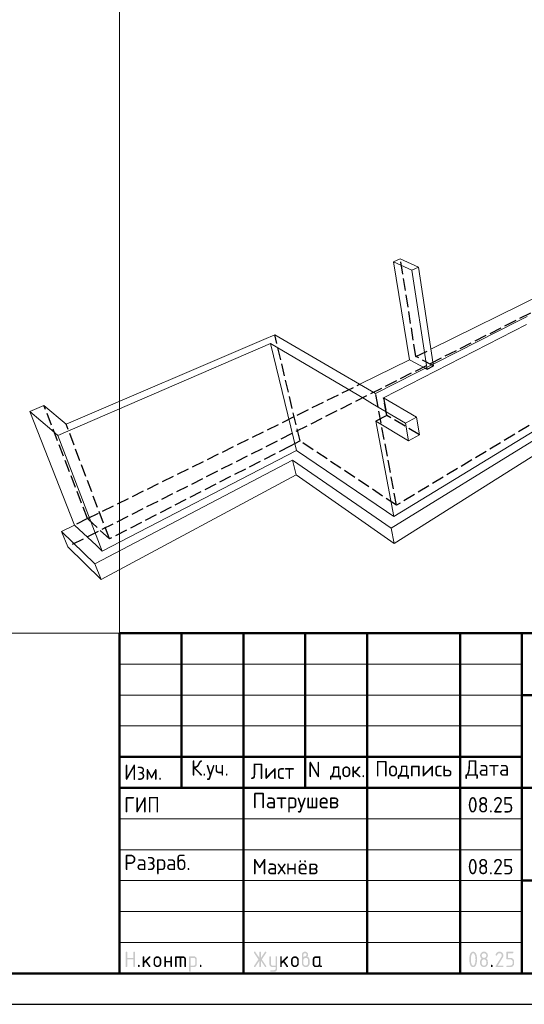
# Model space of a CAD drawing. Header units: millimetres. Extents: x 0 to 42000, y 0 to 29700.
# Tile 17 of 23: x 21387 to 29538, y 0 to 15919. Entities that reach past the tile are written whole.
import ezdxf

# ---------------------------------------------------------------- set-up
doc = ezdxf.new("R2010")
doc.units = ezdxf.units.MM
doc.linetypes.add('______2', pattern=[270, 200, -70])
doc.layers.add('Standard', color=7, linetype='Continuous', lineweight=25)
doc.layers.add('Примечания', color=7, linetype='Continuous', lineweight=13)
doc.styles.add('ISOCPEUR', font='txt')

msp = doc.modelspace()

# ---------------------------------------------------------------- hatches: boundary and pattern name
at = {"layer": 'Standard', "linetype": 'Continuous', "lineweight": 25, "transparency": 33554687}
for points in [[(23099, 614), (23099, 839), (23099, 840), (23099, 842), (23099, 843), (23100, 844), (23100, 845), (23101, 846), (23101, 847), (23102, 848), (23103, 849), (23104, 850), (23105, 850), (23106, 851), (23107, 851), (23109, 851), (23110, 851), (23112, 851), (23113, 851), (23115, 851), (23116, 851), (23117, 851), (23118, 850), (23119, 850), (23120, 849), (23121, 848), (23122, 847), (23122, 846), (23123, 845), (23123, 844), (23124, 843), (23124, 842), (23124, 840), (23124, 839), (23124, 751), (23224, 751), (23224, 839), (23224, 840), (23224, 842), (23224, 843), (23225, 844), (23225, 845), (23226, 846), (23226, 847), (23227, 848), (23228, 849), (23229, 850), (23230, 850), (23231, 851), (23232, 851), (23233, 851), (23235, 851), (23236, 851), (23238, 851), (23239, 851), (23241, 851), (23242, 851), (23243, 850), (23244, 850), (23245, 849), (23246, 848), (23247, 847), (23247, 846), (23248, 845), (23248, 844), (23249, 843), (23249, 842), (23249, 840), (23249, 839), (23249, 614), (23249, 612), (23249, 611), (23249, 609), (23248, 608), (23248, 607), (23247, 606), (23247, 605), (23246, 604), (23245, 604), (23244, 603), (23243, 602), (23242, 602), (23241, 602), (23239, 601), (23238, 601), (23236, 601), (23235, 601), (23233, 601), (23232, 602), (23231, 602), (23230, 602), (23229, 603), (23228, 604), (23227, 604), (23226, 605), (23226, 606), (23225, 607), (23225, 608), (23224, 609), (23224, 611), (23224, 612), (23224, 614), (23224, 726), (23124, 726), (23124, 614), (23124, 612), (23124, 611), (23124, 609), (23123, 608), (23123, 607), (23122, 606), (23122, 605), (23121, 604), (23120, 604), (23119, 603), (23118, 602), (23117, 602), (23116, 602), (23115, 601), (23113, 601), (23112, 601), (23110, 601), (23109, 601), (23107, 602), (23106, 602), (23105, 602), (23104, 603), (23103, 604), (23102, 604), (23101, 605), (23101, 606), (23100, 607), (23100, 608), (23099, 609), (23099, 611), (23099, 612)], [(25259, 704), (25194, 607), (25193, 605), (25192, 604), (25191, 603), (25190, 603), (25188, 602), (25187, 602), (25185, 601), (25183, 601), (25182, 601), (25180, 601), (25179, 602), (25178, 602), (25177, 603), (25176, 603), (25175, 604), (25174, 605), (25173, 605), (25173, 606), (25172, 607), (25172, 609), (25171, 610), (25171, 611), (25171, 613), (25171, 614), (25171, 616), (25172, 618), (25172, 619), (25173, 621), (25243, 726), (25173, 832), (25172, 833), (25172, 835), (25171, 837), (25171, 838), (25171, 840), (25171, 841), (25171, 843), (25172, 844), (25172, 845), (25173, 846), (25173, 847), (25174, 848), (25175, 849), (25176, 849), (25177, 850), (25178, 850), (25179, 851), (25181, 851), (25182, 851), (25184, 851), (25185, 851), (25187, 851), (25188, 851), (25189, 850), (25191, 849), (25192, 848), (25193, 847), (25194, 846), (25259, 749), (25259, 839), (25259, 840), (25259, 842), (25259, 843), (25259, 844), (25260, 845), (25260, 846), (25261, 847), (25262, 848), (25262, 849), (25263, 850), (25264, 850), (25266, 851), (25267, 851), (25268, 851), (25269, 851), (25271, 851), (25273, 851), (25274, 851), (25275, 851), (25277, 851), (25278, 850), (25279, 850), (25280, 849), (25280, 848), (25281, 847), (25282, 846), (25282, 845), (25283, 844), (25283, 843), (25283, 842), (25284, 840), (25284, 839), (25284, 749), (25348, 846), (25349, 847), (25350, 848), (25351, 849), (25353, 850), (25354, 851), (25356, 851), (25357, 851), (25359, 851), (25360, 851), (25361, 851), (25362, 851), (25363, 850), (25365, 850), (25366, 849), (25367, 848), (25367, 847), (25368, 847), (25369, 846), (25370, 845), (25370, 843), (25371, 842), (25371, 841), (25371, 840), (25371, 839), (25371, 837), (25371, 835), (25370, 833), (25369, 832), (25299, 726), (25369, 621), (25370, 619), (25371, 617), (25371, 616), (25371, 614), (25371, 613), (25371, 611), (25371, 610), (25370, 609), (25370, 608), (25369, 607), (25368, 606), (25368, 605), (25367, 604), (25366, 603), (25365, 603), (25364, 602), (25363, 602), (25361, 602), (25360, 601), (25359, 601), (25357, 601), (25356, 602), (25354, 602), (25353, 603), (25351, 603), (25350, 604), (25349, 605), (25348, 607), (25284, 704), (25284, 614), (25284, 612), (25283, 611), (25283, 609), (25283, 608), (25282, 607), (25282, 606), (25281, 605), (25280, 604), (25280, 604), (25279, 603), (25278, 602), (25277, 602), (25275, 602), (25274, 601), (25273, 601), (25271, 601), (25269, 601), (25268, 601), (25267, 602), (25266, 602), (25264, 602), (25263, 603), (25262, 604), (25262, 604), (25261, 605), (25260, 606), (25260, 607), (25259, 608), (25259, 609), (25259, 611), (25259, 612), (25259, 614)], [(29137, 851), (29140, 851), (29144, 851), (29147, 851), (29150, 850), (29153, 850), (29156, 849), (29158, 848), (29161, 847), (29164, 846), (29167, 844), (29169, 843), (29172, 841), (29174, 839), (29177, 837), (29179, 835), (29181, 833), (29184, 831), (29186, 828), (29188, 826), (29189, 823), (29191, 821), (29193, 818), (29194, 816), (29195, 813), (29196, 810), (29197, 807), (29198, 804), (29198, 801), (29199, 798), (29199, 795), (29200, 792), (29200, 789), (29200, 784), (29199, 780), (29198, 775), (29197, 771), (29195, 766), (29193, 762), (29191, 757), (29188, 753), (29110, 626), (29187, 626), (29189, 626), (29190, 626), (29191, 626), (29193, 626), (29194, 625), (29195, 625), (29196, 624), (29197, 623), (29197, 622), (29198, 621), (29198, 620), (29199, 619), (29199, 618), (29199, 617), (29200, 615), (29200, 614), (29200, 612), (29199, 611), (29199, 610), (29199, 608), (29198, 607), (29198, 606), (29197, 605), (29197, 604), (29196, 604), (29195, 603), (29194, 602), (29193, 602), (29191, 602), (29190, 601), (29189, 601), (29187, 601), (29087, 601), (29086, 601), (29084, 601), (29083, 602), (29082, 602), (29081, 602), (29080, 603), (29079, 604), (29078, 604), (29077, 605), (29076, 606), (29076, 607), (29075, 608), (29075, 609), (29075, 611), (29075, 612), (29075, 614), (29075, 616), (29075, 617), (29076, 619), (29077, 621), (29168, 768), (29170, 771), (29171, 773), (29172, 776), (29173, 778), (29174, 781), (29174, 783), (29175, 786), (29175, 789), (29175, 793), (29174, 796), (29173, 800), (29172, 803), (29171, 806), (29168, 809), (29166, 813), (29164, 815), (29161, 818), (29158, 820), (29155, 822), (29152, 823), (29148, 825), (29145, 826), (29141, 826), (29137, 826), (29135, 826), (29132, 826), (29129, 825), (29127, 824), (29124, 823), (29122, 822), (29119, 820), (29117, 818), (29114, 816), (29112, 814), (29110, 812), (29107, 809), (29105, 806), (29103, 802), (29100, 799), (29098, 795), (29097, 793), (29096, 792), (29095, 791), (29094, 790), (29092, 790), (29091, 789), (29089, 789), (29087, 789), (29086, 789), (29084, 789), (29083, 789), (29082, 790), (29081, 790), (29080, 791), (29079, 791), (29078, 792), (29077, 793), (29076, 794), (29076, 795), (29075, 796), (29075, 797), (29075, 798), (29075, 800), (29075, 801), (29075, 803), (29075, 804), (29075, 805), (29076, 806), (29079, 812), (29082, 817), (29085, 822), (29088, 826), (29092, 830), (29095, 834), (29099, 837), (29103, 840), (29107, 843), (29111, 845), (29115, 847), (29119, 848), (29123, 850), (29128, 851), (29132, 851)], [(29250, 739), (29250, 839), (29250, 840), (29250, 842), (29250, 843), (29250, 844), (29251, 845), (29251, 846), (29252, 847), (29253, 848), (29253, 849), (29254, 850), (29255, 850), (29257, 851), (29258, 851), (29259, 851), (29261, 851), (29262, 851), (29349, 851), (29351, 851), (29352, 851), (29354, 851), (29355, 851), (29356, 850), (29357, 850), (29358, 849), (29359, 848), (29359, 847), (29360, 846), (29361, 845), (29361, 844), (29361, 843), (29362, 842), (29362, 840), (29362, 839), (29362, 837), (29362, 836), (29361, 834), (29361, 833), (29361, 832), (29360, 831), (29359, 830), (29359, 829), (29358, 829), (29357, 828), (29356, 827), (29355, 827), (29354, 827), (29352, 826), (29351, 826), (29349, 826), (29275, 826), (29275, 751), (29312, 751), (29315, 751), (29318, 751), (29322, 751), (29324, 750), (29327, 750), (29330, 749), (29333, 748), (29336, 747), (29339, 746), (29341, 744), (29344, 743), (29347, 741), (29349, 739), (29351, 737), (29354, 735), (29356, 733), (29358, 731), (29360, 728), (29362, 726), (29364, 723), (29366, 721), (29367, 718), (29369, 715), (29370, 713), (29371, 710), (29372, 707), (29373, 704), (29373, 701), (29374, 698), (29374, 695), (29374, 692), (29374, 689), (29374, 664), (29374, 661), (29374, 657), (29374, 654), (29373, 651), (29373, 648), (29372, 645), (29371, 643), (29370, 640), (29369, 637), (29367, 634), (29366, 632), (29364, 629), (29362, 627), (29360, 624), (29358, 622), (29356, 620), (29354, 617), (29351, 615), (29349, 613), (29346, 612), (29344, 610), (29341, 608), (29339, 607), (29336, 606), (29333, 605), (29330, 604), (29327, 603), (29324, 602), (29321, 602), (29318, 602), (29315, 601), (29312, 601), (29262, 601), (29261, 601), (29259, 601), (29258, 602), (29257, 602), (29255, 602), (29254, 603), (29253, 604), (29253, 604), (29252, 605), (29251, 606), (29251, 607), (29250, 608), (29250, 610), (29250, 611), (29250, 612), (29250, 614), (29250, 615), (29250, 617), (29250, 618), (29250, 619), (29251, 620), (29251, 621), (29252, 622), (29253, 623), (29253, 624), (29254, 625), (29255, 625), (29257, 626), (29258, 626), (29259, 626), (29261, 626), (29262, 626), (29312, 626), (29316, 626), (29319, 627), (29323, 628), (29326, 629), (29330, 630), (29333, 632), (29336, 634), (29338, 637), (29341, 640), (29343, 643), (29345, 646), (29347, 649), (29348, 653), (29349, 656), (29349, 660), (29349, 664), (29349, 689), (29349, 693), (29349, 696), (29348, 700), (29347, 703), (29345, 707), (29343, 710), (29341, 713), (29338, 715), (29336, 718), (29333, 720), (29330, 722), (29326, 724), (29323, 725), (29319, 726), (29316, 726), (29312, 726), (29262, 726), (29261, 726), (29259, 726), (29258, 727), (29257, 727), (29255, 727), (29254, 728), (29253, 729), (29253, 729), (29252, 730), (29251, 731), (29251, 732), (29250, 733), (29250, 734), (29250, 736), (29250, 737)], [(23299, 626), (23299, 628), (23299, 629), (23299, 631), (23300, 632), (23300, 633), (23301, 634), (23301, 635), (23302, 636), (23303, 637), (23304, 637), (23305, 638), (23306, 638), (23307, 638), (23309, 639), (23310, 639), (23312, 639), (23313, 639), (23314, 639), (23316, 638), (23317, 638), (23318, 638), (23319, 637), (23320, 637), (23321, 636), (23322, 635), (23322, 634), (23323, 633), (23323, 632), (23324, 631), (23324, 629), (23324, 628), (23324, 626), (23324, 614), (23324, 612), (23324, 611), (23324, 610), (23323, 608), (23323, 607), (23322, 606), (23322, 605), (23321, 604), (23320, 604), (23319, 603), (23318, 602), (23317, 602), (23316, 602), (23314, 601), (23313, 601), (23312, 601), (23310, 601), (23309, 601), (23307, 602), (23306, 602), (23305, 602), (23304, 603), (23303, 604), (23302, 604), (23301, 605), (23301, 606), (23300, 607), (23300, 608), (23299, 610), (23299, 611), (23299, 612), (23299, 614)], [(23399, 694), (23478, 773), (23478, 773), (23479, 774), (23480, 775), (23482, 775), (23483, 776), (23484, 776), (23485, 776), (23486, 776), (23488, 776), (23489, 776), (23491, 776), (23492, 775), (23493, 775), (23494, 774), (23495, 774), (23496, 773), (23497, 772), (23497, 771), (23498, 770), (23498, 769), (23499, 768), (23499, 767), (23499, 765), (23499, 764), (23499, 762), (23499, 761), (23498, 760), (23498, 759), (23497, 758), (23497, 757), (23496, 756), (23495, 755), (23440, 700), (23496, 621), (23498, 619), (23498, 617), (23499, 616), (23499, 614), (23499, 612), (23499, 611), (23499, 609), (23498, 608), (23498, 607), (23497, 606), (23497, 605), (23496, 604), (23495, 604), (23494, 603), (23493, 602), (23492, 602), (23491, 602), (23489, 601), (23488, 601), (23486, 601), (23485, 601), (23483, 602), (23482, 602), (23480, 603), (23479, 603), (23478, 604), (23477, 605), (23476, 607), (23422, 682), (23399, 659), (23399, 614), (23399, 612), (23399, 611), (23399, 609), (23398, 608), (23398, 607), (23397, 606), (23397, 605), (23396, 604), (23395, 604), (23394, 603), (23393, 602), (23392, 602), (23391, 602), (23389, 601), (23388, 601), (23386, 601), (23385, 601), (23383, 601), (23382, 602), (23381, 602), (23380, 602), (23379, 603), (23378, 604), (23377, 604), (23376, 605), (23376, 606), (23375, 607), (23375, 608), (23374, 609), (23374, 611), (23374, 612), (23374, 614), (23374, 764), (23374, 765), (23374, 767), (23374, 768), (23375, 769), (23375, 770), (23376, 771), (23376, 772), (23377, 773), (23378, 774), (23379, 774), (23380, 775), (23381, 775), (23382, 776), (23383, 776), (23385, 776), (23386, 776), (23388, 776), (23389, 776), (23391, 776), (23392, 775), (23393, 775), (23394, 774), (23395, 774), (23396, 773), (23397, 772), (23397, 771), (23398, 770), (23398, 769), (23399, 768), (23399, 767), (23399, 765), (23399, 764)], [(23749, 676), (23749, 614), (23749, 612), (23748, 611), (23748, 609), (23748, 608), (23747, 607), (23747, 606), (23746, 605), (23746, 604), (23745, 604), (23744, 603), (23743, 602), (23742, 602), (23740, 602), (23739, 601), (23738, 601), (23736, 601), (23735, 601), (23733, 601), (23732, 602), (23731, 602), (23729, 602), (23729, 603), (23728, 604), (23727, 604), (23726, 605), (23725, 606), (23725, 607), (23724, 608), (23724, 609), (23724, 611), (23724, 612), (23724, 614), (23724, 764), (23724, 765), (23724, 767), (23724, 768), (23724, 769), (23725, 770), (23725, 771), (23726, 772), (23727, 773), (23728, 774), (23729, 774), (23729, 775), (23731, 775), (23732, 776), (23733, 776), (23735, 776), (23736, 776), (23738, 776), (23739, 776), (23740, 776), (23742, 775), (23743, 775), (23744, 774), (23745, 774), (23746, 773), (23746, 772), (23747, 771), (23747, 770), (23748, 769), (23748, 768), (23748, 767), (23749, 765), (23749, 764), (23749, 701), (23823, 701), (23823, 764), (23823, 765), (23824, 767), (23824, 768), (23824, 769), (23825, 770), (23825, 771), (23826, 772), (23826, 773), (23827, 774), (23828, 774), (23829, 775), (23830, 775), (23832, 776), (23833, 776), (23834, 776), (23836, 776), (23837, 776), (23839, 776), (23840, 776), (23841, 775), (23843, 775), (23843, 774), (23844, 774), (23845, 773), (23846, 772), (23847, 771), (23847, 770), (23848, 769), (23848, 768), (23848, 767), (23848, 765), (23848, 764), (23848, 614), (23848, 612), (23848, 611), (23848, 609), (23848, 608), (23847, 607), (23847, 606), (23846, 605), (23845, 604), (23844, 604), (23843, 603), (23843, 602), (23841, 602), (23840, 602), (23839, 601), (23837, 601), (23836, 601), (23834, 601), (23833, 601), (23832, 602), (23830, 602), (23829, 602), (23828, 603), (23827, 604), (23826, 604), (23826, 605), (23825, 606), (23825, 607), (23824, 608), (23824, 609), (23824, 611), (23823, 612), (23823, 614), (23823, 676)], [(23911, 776), (24023, 776), (24026, 776), (24028, 776), (24031, 776), (24033, 775), (24036, 775), (24038, 774), (24040, 773), (24043, 773), (24045, 772), (24047, 770), (24049, 769), (24051, 768), (24053, 767), (24055, 765), (24057, 763), (24059, 762), (24061, 760), (24062, 758), (24064, 756), (24065, 754), (24067, 752), (24068, 750), (24069, 748), (24070, 745), (24071, 743), (24071, 741), (24072, 739), (24072, 736), (24073, 734), (24073, 731), (24073, 729), (24073, 726), (24073, 614), (24073, 612), (24073, 611), (24073, 609), (24073, 608), (24072, 607), (24072, 606), (24071, 605), (24070, 604), (24069, 604), (24068, 603), (24067, 602), (24066, 602), (24065, 602), (24064, 601), (24062, 601), (24061, 601), (24059, 601), (24058, 601), (24057, 602), (24055, 602), (24054, 602), (24053, 603), (24052, 604), (24051, 604), (24051, 605), (24050, 606), (24049, 607), (24049, 608), (24049, 609), (24048, 611), (24048, 612), (24048, 614), (24048, 726), (24048, 729), (24048, 731), (24047, 734), (24046, 736), (24046, 738), (24044, 740), (24043, 742), (24041, 744), (24039, 746), (24037, 747), (24035, 748), (24033, 749), (24031, 750), (24028, 751), (24026, 751), (24023, 751), (23998, 751), (23998, 614), (23998, 612), (23998, 611), (23998, 609), (23998, 608), (23997, 607), (23997, 606), (23996, 605), (23995, 604), (23995, 604), (23994, 603), (23993, 602), (23991, 602), (23990, 602), (23989, 601), (23987, 601), (23986, 601), (23984, 601), (23983, 601), (23982, 602), (23980, 602), (23979, 602), (23978, 603), (23977, 604), (23977, 604), (23976, 605), (23975, 606), (23975, 607), (23974, 608), (23974, 609), (23974, 611), (23973, 612), (23973, 614), (23973, 751), (23924, 751), (23924, 614), (23924, 612), (23923, 611), (23923, 609), (23923, 608), (23922, 607), (23922, 606), (23921, 605), (23920, 604), (23920, 604), (23919, 603), (23918, 602), (23916, 602), (23915, 602), (23914, 601), (23913, 601), (23911, 601), (23909, 601), (23908, 601), (23907, 602), (23906, 602), (23904, 602), (23903, 603), (23902, 604), (23902, 604), (23901, 605), (23900, 606), (23900, 607), (23899, 608), (23899, 609), (23899, 611), (23898, 612), (23898, 614), (23898, 764), (23898, 765), (23899, 767), (23899, 768), (23899, 769), (23900, 770), (23900, 771), (23901, 772), (23902, 773), (23902, 774), (23903, 774), (23904, 775), (23906, 775), (23907, 776), (23908, 776), (23909, 776)], [(24298, 626), (24298, 628), (24298, 629), (24299, 631), (24299, 632), (24299, 633), (24300, 634), (24301, 635), (24301, 636), (24302, 637), (24303, 637), (24304, 638), (24305, 638), (24307, 638), (24308, 639), (24309, 639), (24311, 639), (24312, 639), (24314, 639), (24315, 638), (24316, 638), (24317, 638), (24318, 637), (24319, 637), (24320, 636), (24321, 635), (24322, 634), (24322, 633), (24323, 632), (24323, 631), (24323, 629), (24323, 628), (24323, 626), (24323, 614), (24323, 612), (24323, 611), (24323, 610), (24323, 608), (24322, 607), (24322, 606), (24321, 605), (24320, 604), (24319, 604), (24318, 603), (24317, 602), (24316, 602), (24315, 602), (24314, 601), (24312, 601), (24311, 601), (24309, 601), (24308, 601), (24307, 602), (24305, 602), (24304, 602), (24303, 603), (24302, 604), (24301, 604), (24301, 605), (24300, 606), (24299, 607), (24299, 608), (24299, 610), (24298, 611), (24298, 612), (24298, 614)], [(25521, 576), (25521, 601), (25471, 601), (25468, 601), (25466, 602), (25463, 602), (25461, 602), (25458, 603), (25456, 603), (25454, 604), (25452, 605), (25449, 606), (25447, 607), (25445, 608), (25443, 609), (25441, 611), (25439, 612), (25437, 614), (25436, 616), (25434, 618), (25432, 620), (25431, 622), (25429, 624), (25428, 626), (25427, 628), (25426, 630), (25425, 632), (25424, 634), (25423, 637), (25422, 639), (25422, 641), (25422, 644), (25421, 646), (25421, 649), (25421, 651), (25421, 764), (25421, 765), (25421, 767), (25421, 768), (25422, 769), (25422, 770), (25423, 771), (25423, 772), (25424, 773), (25425, 774), (25426, 774), (25427, 775), (25428, 775), (25429, 776), (25431, 776), (25432, 776), (25434, 776), (25435, 776), (25437, 776), (25438, 776), (25439, 775), (25440, 775), (25441, 774), (25442, 774), (25443, 773), (25444, 772), (25444, 771), (25445, 770), (25445, 769), (25446, 768), (25446, 767), (25446, 765), (25446, 764), (25446, 651), (25446, 649), (25447, 646), (25447, 644), (25448, 642), (25449, 640), (25450, 638), (25452, 636), (25454, 634), (25455, 632), (25457, 630), (25459, 629), (25462, 628), (25464, 627), (25466, 627), (25468, 626), (25471, 626), (25521, 626), (25521, 764), (25521, 765), (25521, 767), (25521, 768), (25522, 769), (25522, 770), (25523, 771), (25523, 772), (25524, 773), (25525, 774), (25526, 774), (25527, 775), (25528, 775), (25529, 776), (25530, 776), (25532, 776), (25533, 776), (25535, 776), (25536, 776), (25538, 776), (25539, 775), (25540, 775), (25541, 774), (25542, 774), (25543, 773), (25544, 772), (25544, 771), (25545, 770), (25545, 769), (25545, 768), (25546, 767), (25546, 765), (25546, 764), (25546, 576), (25546, 574), (25546, 571), (25545, 569), (25545, 566), (25545, 564), (25544, 562), (25543, 559), (25542, 557), (25541, 555), (25540, 553), (25539, 551), (25538, 549), (25537, 547), (25535, 545), (25533, 543), (25532, 541), (25530, 539), (25528, 538), (25526, 536), (25524, 535), (25522, 533), (25520, 532), (25518, 531), (25516, 530), (25514, 529), (25511, 528), (25509, 528), (25507, 527), (25504, 527), (25502, 527), (25499, 526), (25497, 526), (25446, 526), (25445, 526), (25443, 527), (25442, 527), (25441, 527), (25440, 528), (25439, 528), (25438, 529), (25437, 529), (25436, 530), (25435, 531), (25435, 532), (25434, 533), (25434, 535), (25434, 536), (25434, 537), (25434, 539), (25434, 540), (25434, 541), (25434, 542), (25435, 544), (25435, 545), (25436, 546), (25436, 547), (25437, 548), (25438, 549), (25439, 549), (25440, 550), (25442, 550), (25443, 551), (25444, 551), (25445, 551), (25446, 551), (25496, 551), (25499, 551), (25501, 552), (25503, 552), (25506, 553), (25508, 554), (25510, 555), (25512, 557), (25514, 558), (25515, 560), (25517, 562), (25518, 564), (25519, 566), (25520, 568), (25520, 571), (25521, 573)], [(25621, 694), (25700, 773), (25700, 773), (25701, 774), (25702, 775), (25704, 775), (25705, 776), (25706, 776), (25707, 776), (25708, 776), (25710, 776), (25711, 776), (25713, 776), (25714, 775), (25715, 775), (25716, 774), (25717, 774), (25718, 773), (25719, 772), (25719, 771), (25720, 770), (25720, 769), (25721, 768), (25721, 767), (25721, 765), (25721, 764), (25721, 762), (25721, 761), (25721, 760), (25720, 759), (25720, 758), (25719, 757), (25718, 756), (25717, 755), (25662, 700), (25719, 621), (25720, 619), (25720, 617), (25721, 616), (25721, 614), (25721, 612), (25721, 611), (25721, 609), (25720, 608), (25720, 607), (25719, 606), (25719, 605), (25718, 604), (25717, 604), (25716, 603), (25715, 602), (25714, 602), (25713, 602), (25711, 601), (25710, 601), (25708, 601), (25707, 601), (25705, 602), (25704, 602), (25703, 603), (25701, 603), (25700, 604), (25699, 605), (25698, 607), (25644, 682), (25621, 659), (25621, 614), (25621, 612), (25621, 611), (25621, 609), (25620, 608), (25620, 607), (25619, 606), (25619, 605), (25618, 604), (25617, 604), (25616, 603), (25615, 602), (25614, 602), (25613, 602), (25611, 601), (25610, 601), (25608, 601), (25607, 601), (25606, 601), (25604, 602), (25603, 602), (25602, 602), (25601, 603), (25600, 604), (25599, 604), (25598, 605), (25598, 606), (25597, 607), (25597, 608), (25596, 609), (25596, 611), (25596, 612), (25596, 614), (25596, 764), (25596, 765), (25596, 767), (25596, 768), (25597, 769), (25597, 770), (25598, 771), (25598, 772), (25599, 773), (25600, 774), (25601, 774), (25602, 775), (25603, 775), (25604, 776), (25606, 776), (25607, 776), (25608, 776), (25610, 776), (25611, 776), (25613, 776), (25614, 775), (25615, 775), (25616, 774), (25617, 774), (25618, 773), (25619, 772), (25619, 771), (25620, 770), (25620, 769), (25621, 768), (25621, 767), (25621, 765), (25621, 764)], [(29000, 626), (29000, 628), (29000, 629), (29000, 631), (29001, 632), (29001, 633), (29002, 634), (29002, 635), (29003, 636), (29004, 637), (29005, 637), (29006, 638), (29007, 638), (29008, 638), (29009, 639), (29011, 639), (29012, 639), (29014, 639), (29015, 639), (29017, 638), (29018, 638), (29019, 638), (29020, 637), (29021, 637), (29022, 636), (29023, 635), (29023, 634), (29024, 633), (29024, 632), (29024, 631), (29025, 629), (29025, 628), (29025, 626), (29025, 614), (29025, 612), (29025, 611), (29024, 610), (29024, 608), (29024, 607), (29023, 606), (29023, 605), (29022, 604), (29021, 604), (29020, 603), (29019, 602), (29018, 602), (29017, 602), (29015, 601), (29014, 601), (29012, 601), (29011, 601), (29009, 601), (29008, 602), (29007, 602), (29006, 602), (29005, 603), (29004, 604), (29003, 604), (29002, 605), (29002, 606), (29001, 607), (29001, 608), (29000, 610), (29000, 611), (29000, 612), (29000, 614)]]:
    msp.add_hatch(color=7, dxfattribs=at).paths.add_polyline_path(points, flags=16)
h = msp.add_hatch(color=7, dxfattribs=at)
h.paths.add_polyline_path([(25971, 764), (25975, 767), (25979, 769), (25982, 772), (25986, 773), (25990, 775), (25993, 775), (25997, 776), (26000, 776), (26002, 776), (26004, 777), (26006, 777), (26007, 778), (26009, 779), (26011, 781), (26013, 783), (26014, 785), (26016, 787), (26017, 789), (26018, 791), (26019, 793), (26020, 795), (26020, 797), (26021, 799), (26021, 801), (26021, 804), (26020, 806), (26020, 809), (26019, 811), (26018, 813), (26017, 815), (26015, 817), (26014, 819), (26012, 821), (26010, 822), (26008, 824), (26005, 824), (26003, 825), (26001, 826), (25998, 826), (25996, 826), (25993, 826), (25991, 826), (25988, 825), (25986, 824), (25984, 823), (25982, 822), (25980, 821), (25978, 819), (25976, 817), (25975, 815), (25973, 813), (25973, 811), (25972, 809), (25971, 806), (25971, 804), (25971, 801)])
h.paths.add_polyline_path([(26033, 771), (26037, 769), (26041, 767), (26045, 765), (26048, 762), (26052, 759), (26055, 756), (26058, 752), (26060, 748), (26063, 744), (26065, 740), (26067, 736), (26068, 732), (26069, 727), (26070, 723), (26070, 718), (26070, 714), (26070, 664), (26070, 661), (26070, 657), (26070, 654), (26069, 651), (26069, 648), (26068, 645), (26067, 642), (26066, 640), (26065, 637), (26063, 634), (26062, 632), (26060, 629), (26058, 627), (26056, 624), (26054, 622), (26052, 619), (26050, 617), (26048, 615), (26045, 613), (26043, 612), (26040, 610), (26037, 608), (26035, 607), (26032, 606), (26029, 605), (26026, 604), (26024, 603), (26021, 602), (26018, 602), (26014, 602), (26011, 601), (26008, 601), (26005, 601), (26002, 602), (25999, 602), (25996, 602), (25993, 603), (25990, 604), (25987, 605), (25984, 606), (25981, 607), (25979, 608), (25976, 610), (25973, 612), (25971, 613), (25968, 615), (25966, 617), (25964, 620), (25962, 622), (25960, 624), (25958, 627), (25956, 629), (25954, 632), (25953, 634), (25951, 637), (25950, 640), (25949, 643), (25948, 645), (25947, 648), (25947, 651), (25946, 654), (25946, 657), (25946, 661), (25946, 664), (25946, 801), (25946, 804), (25946, 806), (25946, 809), (25947, 811), (25947, 814), (25948, 816), (25948, 818), (25949, 821), (25950, 823), (25951, 825), (25953, 827), (25954, 829), (25955, 831), (25957, 833), (25958, 835), (25960, 837), (25962, 839), (25964, 840), (25966, 842), (25968, 843), (25970, 845), (25972, 846), (25974, 847), (25976, 848), (25979, 849), (25981, 849), (25983, 850), (25986, 850), (25988, 851), (25990, 851), (25993, 851), (25996, 851), (25998, 851), (26001, 851), (26003, 851), (26006, 850), (26008, 850), (26010, 849), (26013, 849), (26015, 848), (26017, 847), (26019, 846), (26021, 844), (26023, 843), (26025, 842), (26027, 840), (26029, 839), (26031, 837), (26033, 835), (26034, 833), (26036, 831), (26037, 829), (26039, 827), (26040, 825), (26041, 823), (26042, 821), (26043, 818), (26043, 816), (26044, 814), (26045, 811), (26045, 809), (26045, 806), (26045, 804), (26045, 801), (26045, 797), (26045, 792), (26044, 788), (26042, 784), (26041, 781), (26038, 777), (26036, 774)], flags=16)
h.paths.add_polyline_path([(26045, 664), (26045, 714), (26045, 718), (26045, 721), (26044, 725), (26043, 728), (26041, 732), (26039, 735), (26037, 738), (26035, 740), (26032, 743), (26029, 745), (26026, 747), (26023, 749), (26019, 750), (26016, 751), (26012, 751), (26008, 751), (26004, 751), (26001, 751), (25997, 750), (25994, 749), (25990, 747), (25987, 745), (25984, 743), (25982, 740), (25979, 738), (25977, 735), (25975, 732), (25973, 728), (25972, 725), (25971, 721), (25971, 718), (25971, 714), (25971, 664), (25971, 660), (25971, 656), (25972, 653), (25973, 649), (25975, 646), (25977, 643), (25979, 640), (25982, 637), (25984, 634), (25987, 632), (25990, 630), (25994, 629), (25997, 628), (26001, 627), (26004, 626), (26008, 626), (26012, 626), (26016, 627), (26019, 628), (26023, 629), (26026, 630), (26029, 633), (26032, 635), (26035, 637), (26037, 640), (26039, 643), (26041, 646), (26043, 649), (26044, 653), (26045, 656), (26045, 660)])
h = msp.add_hatch(color=7, dxfattribs=at)
h.paths.add_polyline_path([(28750, 726), (28750, 734), (28749, 742), (28749, 749), (28748, 756), (28747, 764), (28746, 771), (28745, 778), (28743, 785), (28742, 790), (28741, 795), (28739, 799), (28738, 803), (28736, 807), (28734, 810), (28732, 813), (28731, 816), (28729, 818), (28727, 820), (28724, 822), (28722, 824), (28720, 825), (28718, 826), (28715, 826), (28712, 826), (28710, 826), (28708, 826), (28705, 825), (28703, 824), (28701, 822), (28699, 820), (28696, 818), (28695, 816), (28693, 813), (28691, 810), (28689, 807), (28688, 803), (28686, 799), (28685, 794), (28683, 790), (28682, 785), (28680, 778), (28679, 770), (28678, 763), (28677, 756), (28676, 749), (28676, 741), (28675, 734), (28675, 726), (28675, 719), (28676, 711), (28676, 704), (28677, 696), (28678, 689), (28679, 682), (28680, 675), (28682, 668), (28683, 663), (28684, 658), (28686, 654), (28687, 650), (28689, 646), (28691, 643), (28693, 639), (28694, 637), (28696, 634), (28698, 632), (28701, 630), (28703, 629), (28705, 628), (28707, 627), (28710, 626), (28712, 626), (28715, 626), (28718, 627), (28720, 628), (28722, 629), (28724, 630), (28727, 632), (28729, 634), (28731, 637), (28732, 639), (28734, 643), (28736, 646), (28738, 650), (28739, 654), (28741, 658), (28742, 663), (28743, 668), (28745, 675), (28746, 682), (28747, 689), (28748, 696), (28749, 704), (28749, 711), (28750, 719)])
h.paths.add_polyline_path([(28775, 726), (28775, 721), (28775, 715), (28775, 710), (28774, 705), (28774, 699), (28773, 694), (28773, 689), (28772, 685), (28771, 680), (28771, 675), (28770, 671), (28769, 666), (28768, 662), (28766, 657), (28765, 653), (28764, 649), (28762, 643), (28760, 638), (28757, 633), (28755, 628), (28752, 624), (28749, 620), (28746, 616), (28743, 613), (28740, 610), (28736, 608), (28733, 606), (28729, 604), (28725, 603), (28721, 602), (28717, 601), (28712, 601), (28708, 601), (28704, 602), (28700, 603), (28696, 604), (28692, 606), (28689, 608), (28685, 610), (28682, 613), (28679, 616), (28676, 620), (28673, 624), (28670, 628), (28668, 632), (28665, 638), (28663, 643), (28661, 649), (28660, 653), (28658, 657), (28657, 661), (28656, 666), (28655, 670), (28654, 675), (28654, 680), (28653, 684), (28652, 689), (28652, 694), (28651, 699), (28651, 705), (28650, 710), (28650, 715), (28650, 721), (28650, 726), (28650, 732), (28650, 737), (28650, 743), (28651, 748), (28651, 753), (28652, 758), (28652, 763), (28653, 768), (28654, 773), (28654, 778), (28655, 782), (28656, 787), (28657, 791), (28658, 795), (28660, 800), (28661, 804), (28663, 810), (28665, 815), (28668, 820), (28670, 825), (28673, 829), (28676, 833), (28679, 836), (28682, 839), (28685, 842), (28689, 845), (28692, 847), (28696, 848), (28700, 850), (28704, 851), (28708, 851), (28712, 851), (28717, 851), (28721, 851), (28725, 850), (28729, 848), (28733, 847), (28736, 845), (28740, 842), (28743, 839), (28746, 836), (28749, 833), (28752, 829), (28755, 824), (28757, 820), (28760, 815), (28762, 810), (28764, 804), (28765, 799), (28766, 795), (28768, 791), (28769, 787), (28770, 782), (28771, 777), (28771, 773), (28772, 768), (28773, 763), (28773, 758), (28774, 753), (28774, 748), (28775, 743), (28775, 737), (28775, 732)], flags=16)
h = msp.add_hatch(color=7, dxfattribs=at)
h.paths.add_polyline_path([(28887, 626), (28891, 626), (28895, 627), (28898, 628), (28902, 629), (28905, 630), (28908, 632), (28911, 634), (28914, 637), (28917, 640), (28919, 643), (28921, 646), (28922, 649), (28923, 653), (28924, 656), (28925, 660), (28925, 664), (28925, 689), (28925, 693), (28924, 696), (28923, 700), (28922, 703), (28921, 707), (28919, 710), (28916, 713), (28914, 715), (28911, 718), (28908, 720), (28905, 722), (28902, 724), (28898, 725), (28895, 726), (28891, 726), (28887, 726), (28883, 726), (28880, 726), (28876, 725), (28873, 724), (28870, 722), (28867, 720), (28864, 718), (28861, 715), (28858, 713), (28856, 710), (28854, 707), (28853, 703), (28851, 700), (28851, 696), (28850, 693), (28850, 689), (28850, 664), (28850, 660), (28851, 656), (28851, 653), (28853, 649), (28854, 646), (28856, 643), (28858, 640), (28861, 637), (28864, 634), (28867, 632), (28870, 630), (28873, 629), (28876, 628), (28880, 627), (28883, 626)])
h.paths.add_polyline_path([(28887, 601), (28884, 601), (28881, 602), (28878, 602), (28875, 602), (28872, 603), (28869, 604), (28866, 605), (28863, 606), (28861, 607), (28858, 608), (28855, 610), (28853, 612), (28850, 613), (28848, 615), (28845, 617), (28843, 620), (28841, 622), (28839, 624), (28837, 627), (28835, 629), (28834, 632), (28832, 634), (28831, 637), (28830, 640), (28828, 643), (28828, 645), (28827, 648), (28826, 651), (28826, 654), (28825, 657), (28825, 661), (28825, 664), (28825, 689), (28825, 693), (28825, 696), (28826, 700), (28827, 704), (28827, 707), (28828, 710), (28830, 714), (28831, 717), (28833, 720), (28835, 723), (28837, 726), (28839, 729), (28841, 731), (28844, 734), (28847, 736), (28850, 739), (28847, 741), (28844, 744), (28841, 746), (28839, 749), (28837, 752), (28835, 755), (28833, 758), (28831, 761), (28830, 764), (28828, 767), (28827, 771), (28827, 774), (28826, 778), (28825, 781), (28825, 785), (28825, 789), (28825, 792), (28825, 795), (28826, 798), (28826, 801), (28827, 804), (28828, 807), (28828, 810), (28830, 813), (28831, 816), (28832, 818), (28834, 821), (28835, 823), (28837, 826), (28839, 828), (28841, 831), (28843, 833), (28845, 835), (28848, 837), (28850, 839), (28853, 841), (28855, 843), (28858, 844), (28861, 846), (28863, 847), (28866, 848), (28869, 849), (28872, 850), (28875, 850), (28878, 851), (28881, 851), (28884, 851), (28887, 851), (28891, 851), (28894, 851), (28897, 851), (28900, 850), (28903, 850), (28906, 849), (28909, 848), (28911, 847), (28914, 846), (28917, 844), (28919, 843), (28922, 841), (28924, 839), (28927, 837), (28929, 835), (28932, 833), (28934, 831), (28936, 828), (28938, 826), (28939, 823), (28941, 821), (28943, 818), (28944, 816), (28945, 813), (28946, 810), (28947, 807), (28948, 804), (28949, 801), (28949, 798), (28949, 795), (28950, 792), (28950, 789), (28950, 785), (28949, 781), (28949, 778), (28948, 774), (28947, 771), (28946, 767), (28945, 764), (28943, 761), (28942, 758), (28940, 755), (28938, 752), (28936, 749), (28933, 746), (28931, 744), (28928, 741), (28925, 739), (28929, 735), (28933, 732), (28937, 728), (28939, 724), (28942, 719), (28944, 715), (28946, 710), (28947, 705), (28948, 704), (28948, 702), (28948, 701), (28948, 699), (28949, 697), (28949, 695), (28949, 692), (28949, 690), (28949, 687), (28949, 684), (28950, 681), (28950, 678), (28950, 675), (28950, 671), (28950, 668), (28950, 664), (28950, 661), (28949, 657), (28949, 654), (28949, 651), (28948, 648), (28947, 645), (28946, 643), (28945, 640), (28944, 637), (28943, 634), (28941, 632), (28939, 629), (28938, 627), (28936, 624), (28934, 622), (28932, 620), (28929, 617), (28927, 615), (28924, 613), (28922, 612), (28919, 610), (28917, 608), (28914, 607), (28911, 606), (28909, 605), (28906, 604), (28903, 603), (28900, 602), (28897, 602), (28894, 602), (28891, 601)], flags=16)
h.paths.add_polyline_path([(28887, 751), (28891, 751), (28895, 752), (28898, 753), (28902, 754), (28905, 755), (28908, 757), (28911, 759), (28914, 762), (28917, 765), (28919, 768), (28921, 771), (28922, 774), (28923, 778), (28924, 781), (28925, 785), (28925, 789), (28925, 793), (28924, 796), (28923, 800), (28922, 803), (28921, 806), (28919, 809), (28916, 812), (28914, 815), (28911, 818), (28908, 820), (28905, 822), (28902, 823), (28898, 825), (28895, 826), (28891, 826), (28887, 826), (28883, 826), (28880, 826), (28876, 825), (28873, 823), (28870, 822), (28867, 820), (28864, 818), (28861, 815), (28858, 813), (28856, 810), (28854, 807), (28853, 803), (28851, 800), (28851, 796), (28850, 793), (28850, 789), (28850, 785), (28851, 781), (28851, 778), (28853, 774), (28854, 771), (28856, 768), (28858, 765), (28861, 762), (28864, 759), (28867, 757), (28870, 755), (28873, 754), (28876, 753), (28880, 752), (28883, 751)])
h = msp.add_hatch(color=7, dxfattribs=at)
h.paths.add_polyline_path([(23549, 664), (23549, 714), (23549, 717), (23549, 720), (23549, 723), (23550, 726), (23550, 729), (23551, 732), (23552, 735), (23553, 738), (23554, 740), (23556, 743), (23557, 746), (23559, 748), (23561, 751), (23563, 753), (23565, 756), (23567, 758), (23569, 760), (23572, 762), (23574, 764), (23577, 766), (23579, 768), (23582, 769), (23584, 770), (23587, 772), (23590, 773), (23593, 774), (23596, 774), (23599, 775), (23602, 776), (23605, 776), (23608, 776), (23611, 776), (23614, 776), (23618, 776), (23621, 776), (23624, 775), (23627, 774), (23630, 774), (23633, 773), (23635, 772), (23638, 770), (23641, 769), (23643, 768), (23646, 766), (23648, 764), (23651, 762), (23653, 760), (23655, 758), (23658, 756), (23660, 753), (23662, 751), (23663, 749), (23665, 746), (23666, 743), (23668, 741), (23669, 738), (23670, 735), (23671, 732), (23672, 729), (23672, 726), (23673, 723), (23673, 720), (23674, 717), (23674, 714), (23674, 664), (23674, 660), (23673, 657), (23673, 654), (23672, 651), (23672, 648), (23671, 645), (23670, 642), (23669, 640), (23668, 637), (23666, 634), (23665, 632), (23663, 629), (23662, 627), (23660, 624), (23658, 622), (23655, 620), (23653, 617), (23651, 615), (23648, 613), (23646, 612), (23643, 610), (23641, 608), (23638, 607), (23635, 606), (23632, 605), (23629, 604), (23627, 603), (23624, 602), (23621, 602), (23617, 602), (23614, 601), (23611, 601), (23608, 601), (23605, 602), (23602, 602), (23599, 602), (23596, 603), (23593, 604), (23590, 605), (23587, 606), (23584, 607), (23582, 608), (23579, 610), (23577, 612), (23574, 613), (23572, 615), (23569, 617), (23567, 620), (23565, 622), (23563, 624), (23561, 627), (23559, 629), (23557, 632), (23556, 634), (23554, 637), (23553, 640), (23552, 642), (23551, 645), (23550, 648), (23550, 651), (23549, 654), (23549, 657), (23549, 660)], flags=16)
h.paths.add_polyline_path([(23648, 664), (23648, 714), (23648, 718), (23648, 721), (23647, 725), (23646, 728), (23644, 732), (23642, 735), (23640, 738), (23638, 740), (23635, 743), (23632, 745), (23629, 747), (23625, 749), (23622, 750), (23619, 751), (23615, 751), (23611, 751), (23607, 751), (23604, 751), (23600, 750), (23597, 749), (23594, 747), (23590, 745), (23587, 743), (23585, 740), (23582, 738), (23580, 735), (23578, 732), (23577, 728), (23575, 725), (23574, 721), (23574, 718), (23574, 714), (23574, 664), (23574, 660), (23574, 656), (23575, 653), (23577, 649), (23578, 646), (23580, 643), (23582, 640), (23585, 637), (23587, 634), (23590, 632), (23593, 630), (23597, 629), (23600, 628), (23604, 627), (23607, 626), (23611, 626), (23615, 626), (23619, 627), (23622, 628), (23625, 629), (23629, 630), (23632, 633), (23635, 635), (23638, 637), (23640, 640), (23642, 643), (23644, 646), (23646, 649), (23647, 653), (23648, 656), (23648, 660)])
h = msp.add_hatch(color=7, dxfattribs=at)
h.paths.add_polyline_path([(24123, 764), (24123, 765), (24124, 767), (24124, 768), (24124, 769), (24125, 770), (24125, 771), (24126, 772), (24127, 773), (24127, 774), (24128, 774), (24129, 775), (24130, 775), (24132, 776), (24133, 776), (24134, 776), (24136, 776), (24198, 776), (24201, 776), (24203, 776), (24206, 776), (24208, 775), (24211, 775), (24213, 774), (24215, 773), (24218, 773), (24220, 772), (24222, 770), (24224, 769), (24226, 768), (24228, 767), (24230, 765), (24232, 763), (24234, 762), (24236, 760), (24237, 758), (24239, 756), (24240, 754), (24241, 752), (24243, 750), (24244, 748), (24245, 746), (24245, 743), (24246, 741), (24247, 739), (24247, 736), (24248, 734), (24248, 731), (24248, 729), (24248, 726), (24248, 651), (24248, 649), (24248, 646), (24248, 644), (24247, 641), (24247, 639), (24246, 637), (24245, 634), (24245, 632), (24244, 630), (24243, 628), (24241, 626), (24240, 624), (24239, 622), (24237, 620), (24236, 618), (24234, 616), (24232, 614), (24230, 612), (24228, 611), (24226, 609), (24224, 608), (24222, 607), (24220, 606), (24218, 605), (24215, 604), (24213, 603), (24211, 603), (24208, 602), (24206, 602), (24203, 602), (24201, 601), (24198, 601), (24148, 601), (24148, 539), (24148, 537), (24148, 536), (24148, 535), (24148, 533), (24147, 532), (24147, 531), (24146, 530), (24145, 529), (24145, 529), (24144, 528), (24143, 528), (24141, 527), (24140, 527), (24139, 527), (24138, 526), (24136, 526), (24134, 526), (24133, 527), (24132, 527), (24130, 527), (24129, 528), (24128, 528), (24127, 529), (24127, 529), (24126, 530), (24125, 531), (24125, 532), (24124, 533), (24124, 535), (24124, 536), (24123, 537), (24123, 539)], flags=16)
h.paths.add_polyline_path([(24148, 751), (24148, 626), (24198, 626), (24201, 626), (24203, 627), (24206, 627), (24208, 628), (24210, 629), (24212, 630), (24214, 632), (24216, 634), (24218, 635), (24219, 637), (24220, 639), (24221, 642), (24222, 644), (24223, 646), (24223, 649), (24223, 651), (24223, 726), (24223, 729), (24223, 731), (24222, 734), (24221, 736), (24220, 738), (24219, 740), (24218, 742), (24216, 744), (24214, 746), (24212, 747), (24210, 748), (24208, 749), (24206, 750), (24203, 751), (24201, 751), (24198, 751)])
h = msp.add_hatch(color=7, dxfattribs=at)
h.paths.add_polyline_path([(25771, 664), (25771, 714), (25771, 717), (25771, 720), (25771, 723), (25772, 726), (25773, 729), (25773, 732), (25774, 735), (25775, 738), (25777, 740), (25778, 743), (25779, 746), (25781, 748), (25783, 751), (25785, 753), (25787, 756), (25789, 758), (25791, 760), (25794, 762), (25796, 764), (25799, 766), (25801, 768), (25804, 769), (25806, 770), (25809, 772), (25812, 773), (25815, 774), (25818, 774), (25821, 775), (25824, 776), (25827, 776), (25830, 776), (25833, 776), (25836, 776), (25840, 776), (25843, 776), (25846, 775), (25849, 774), (25852, 774), (25855, 773), (25857, 772), (25860, 770), (25863, 769), (25865, 768), (25868, 766), (25871, 764), (25873, 762), (25875, 760), (25878, 758), (25880, 756), (25882, 753), (25884, 751), (25885, 749), (25887, 746), (25889, 743), (25890, 741), (25891, 738), (25892, 735), (25893, 732), (25894, 729), (25894, 726), (25895, 723), (25895, 720), (25896, 717), (25896, 714), (25896, 664), (25896, 660), (25895, 657), (25895, 654), (25894, 651), (25894, 648), (25893, 645), (25892, 642), (25891, 640), (25890, 637), (25888, 634), (25887, 632), (25885, 629), (25884, 627), (25882, 624), (25880, 622), (25877, 620), (25875, 617), (25873, 615), (25870, 613), (25868, 612), (25865, 610), (25863, 608), (25860, 607), (25857, 606), (25854, 605), (25852, 604), (25849, 603), (25846, 602), (25843, 602), (25840, 602), (25836, 601), (25833, 601), (25830, 601), (25827, 602), (25824, 602), (25821, 602), (25818, 603), (25815, 604), (25812, 605), (25809, 606), (25806, 607), (25804, 608), (25801, 610), (25799, 612), (25796, 613), (25794, 615), (25791, 617), (25789, 620), (25787, 622), (25785, 624), (25783, 627), (25781, 629), (25779, 632), (25778, 634), (25777, 637), (25775, 640), (25774, 642), (25773, 645), (25773, 648), (25772, 651), (25771, 654), (25771, 657), (25771, 660)], flags=16)
h.paths.add_polyline_path([(25871, 664), (25871, 714), (25871, 718), (25870, 721), (25869, 725), (25868, 728), (25866, 732), (25864, 735), (25862, 738), (25860, 740), (25857, 743), (25854, 745), (25851, 747), (25848, 749), (25844, 750), (25841, 751), (25837, 751), (25833, 751), (25829, 751), (25826, 751), (25822, 750), (25819, 749), (25816, 747), (25813, 745), (25810, 743), (25807, 740), (25804, 738), (25802, 735), (25800, 732), (25799, 728), (25797, 725), (25797, 721), (25796, 718), (25796, 714), (25796, 664), (25796, 660), (25797, 656), (25797, 653), (25799, 649), (25800, 646), (25802, 643), (25804, 640), (25807, 637), (25809, 634), (25812, 632), (25815, 630), (25819, 629), (25822, 628), (25826, 627), (25829, 626), (25833, 626), (25837, 626), (25841, 627), (25844, 628), (25848, 629), (25851, 630), (25854, 633), (25857, 635), (25860, 637), (25862, 640), (25864, 643), (25866, 646), (25868, 649), (25869, 653), (25870, 656), (25871, 660)])
h = msp.add_hatch(color=7, dxfattribs=at)
h.paths.add_polyline_path([(26220, 751), (26170, 751), (26168, 751), (26165, 751), (26163, 750), (26161, 749), (26159, 748), (26157, 747), (26155, 746), (26153, 744), (26151, 742), (26150, 740), (26148, 738), (26147, 736), (26147, 734), (26146, 731), (26146, 729), (26146, 726), (26146, 651), (26146, 649), (26146, 646), (26147, 644), (26147, 642), (26148, 640), (26150, 638), (26151, 636), (26153, 634), (26155, 632), (26157, 630), (26159, 629), (26161, 628), (26163, 627), (26166, 627), (26168, 626), (26170, 626), (26195, 626), (26198, 626), (26200, 627), (26203, 627), (26205, 628), (26207, 629), (26209, 630), (26211, 632), (26213, 634), (26215, 635), (26216, 637), (26218, 639), (26218, 642), (26219, 644), (26220, 646), (26220, 649), (26220, 651)])
h.paths.add_polyline_path([(26270, 614), (26270, 612), (26270, 611), (26270, 609), (26270, 608), (26269, 607), (26269, 606), (26268, 605), (26267, 604), (26266, 604), (26265, 603), (26264, 602), (26263, 602), (26262, 602), (26261, 601), (26259, 601), (26258, 601), (26253, 601), (26249, 602), (26246, 603), (26242, 605), (26238, 606), (26235, 609), (26232, 611), (26229, 615), (26226, 611), (26222, 609), (26218, 606), (26214, 605), (26210, 603), (26205, 602), (26200, 601), (26195, 601), (26170, 601), (26168, 601), (26165, 602), (26163, 602), (26160, 602), (26158, 603), (26156, 603), (26153, 604), (26151, 605), (26149, 606), (26147, 607), (26145, 608), (26143, 609), (26141, 611), (26139, 612), (26137, 614), (26135, 616), (26133, 618), (26132, 619), (26130, 621), (26129, 623), (26127, 625), (26126, 628), (26125, 630), (26124, 632), (26123, 634), (26123, 636), (26122, 639), (26121, 641), (26121, 644), (26121, 646), (26121, 649), (26121, 651), (26121, 726), (26121, 729), (26121, 731), (26121, 734), (26121, 736), (26122, 739), (26123, 741), (26123, 743), (26124, 746), (26125, 748), (26126, 750), (26127, 752), (26129, 754), (26130, 756), (26132, 758), (26133, 760), (26135, 762), (26137, 763), (26139, 765), (26141, 767), (26143, 768), (26145, 769), (26147, 770), (26149, 772), (26151, 773), (26153, 773), (26156, 774), (26158, 775), (26160, 775), (26163, 776), (26165, 776), (26168, 776), (26170, 776), (26233, 776), (26234, 776), (26236, 776), (26237, 776), (26238, 775), (26239, 775), (26240, 774), (26241, 774), (26242, 773), (26243, 772), (26244, 771), (26244, 770), (26245, 769), (26245, 768), (26245, 767), (26245, 765), (26245, 764), (26245, 639), (26245, 637), (26246, 636), (26246, 634), (26246, 633), (26246, 632), (26247, 631), (26248, 630), (26248, 629), (26249, 629), (26250, 628), (26251, 627), (26252, 627), (26254, 627), (26255, 626), (26256, 626), (26258, 626), (26259, 626), (26261, 626), (26262, 626), (26263, 625), (26264, 625), (26265, 625), (26266, 624), (26267, 623), (26268, 622), (26269, 621), (26269, 620), (26270, 619), (26270, 618), (26270, 617), (26270, 615)], flags=16)

# ---------------------------------------------------------------- linework, layer by layer
at = {"layer": 'Standard', "color": 7, "linetype": 'Continuous', "lineweight": 18, "transparency": 33554687}
for p, q in [((27535, 12050), (27424, 12004)), ((27683, 10422), (27424, 12004)), ((27424, 12004), (27719, 11869)), ((27831, 11916), (27535, 12050)), ((27719, 11869), (27831, 11916)), ((27962, 10297), (27719, 11869)), ((28067, 10350), (27831, 11916)), ((28030, 10593), (29844, 11489)), ((29447, 11050), (27136, 9878)), ((27265, 9803), (29576, 10991)), ((29587, 11121), (29447, 11050)), ((22004, 9196), (25438, 10686)), ((25331, 10749), (22139, 9379)), ((25507, 10824), (25331, 10749)), ((25857, 8955), (25438, 10686)), ((25438, 10686), (26957, 9787)), ((27136, 9878), (25507, 10824)), ((26882, 10026), (27683, 10422)), ((27683, 10422), (27939, 10285)), ((26957, 9787), (27086, 9711)), ((27086, 9711), (27618, 9396)), ((27798, 9494), (27265, 9803)), ((21779, 9680), (21550, 9586)), ((21550, 9586), (21907, 9280)), ((22275, 7749), (21550, 9586)), ((22139, 9379), (21779, 9680)), ((27433, 7886), (27139, 9429)), ((27139, 9429), (27668, 9109)), ((27618, 9396), (27798, 9494)), ((27668, 9109), (27618, 9396)), ((27845, 9208), (27798, 9494)), ((21907, 9280), (22004, 9196)), ((27433, 7886), (29737, 9292)), ((22721, 7327), (22004, 9196)), ((29728, 9144), (27389, 7699)), ((27668, 9109), (27845, 9208)), ((22721, 7327), (25857, 8955)), ((25857, 8955), (27311, 7969)), ((25795, 8798), (22603, 7122)), ((25795, 8798), (25853, 8561)), ((27389, 7699), (25795, 8798)), ((27437, 7451), (29750, 8911)), ((22702, 6869), (25853, 8561)), ((25853, 8561), (27437, 7451)), ((27311, 7969), (27433, 7886)), ((22064, 7645), (22275, 7749)), ((22064, 7645), (22165, 7397)), ((22603, 7122), (22064, 7645)), ((22275, 7749), (22626, 7417)), ((27389, 7699), (27437, 7451)), ((22165, 7397), (22702, 6869)), ((22626, 7417), (22721, 7327)), ((22603, 7122), (22702, 6869))]:
    msp.add_line(p, q, dxfattribs=at)
at = {"layer": 'Standard', "color": 7, "linetype": 'Continuous', "lineweight": 50, "transparency": 33554687}
for p, q in [((23000, 500), (23000, 6000)), ((23000, 6000), (41500, 6000)), ((24000, 3500), (24000, 6000)), ((25000, 500), (25000, 6000)), ((26000, 3500), (26000, 6000)), ((27000, 500), (27000, 6000)), ((28500, 500), (28500, 6000)), ((29500, 500), (29500, 6000)), ((29500, 5000), (41500, 5000)), ((23000, 4000), (29500, 4000)), ((23000, 4000), (29500, 4000)), ((23000, 3500), (29500, 3500)), ((23000, 3500), (29500, 3500)), ((29500, 3500), (41500, 3500)), ((29500, 2000), (41500, 2000))]:
    msp.add_line(p, q, dxfattribs=at)
at = {"layer": 'Standard', "color": 7, "linetype": 'Continuous', "lineweight": 13, "transparency": 33554687}
for p, q in [((23000, 5500), (29500, 5500)), ((23000, 5000), (29500, 5000)), ((23000, 4500), (29500, 4500)), ((23000, 3000), (29500, 3000)), ((23000, 2500), (29500, 2500)), ((23000, 2500), (29500, 2500)), ((23000, 2000), (29500, 2000)), ((23000, 2000), (29500, 2000)), ((23000, 1500), (29500, 1500)), ((23000, 1000), (29500, 1000))]:
    msp.add_line(p, q, dxfattribs=at)
at = {"layer": 'Standard', "color": 7, "linetype": 'Continuous', "lineweight": 25, "transparency": 33554687}
msp.add_line((23000, 500), (41500, 500), dxfattribs=at)
msp.add_line((23000, 500), (41500, 500), dxfattribs=at)
msp.add_line((23000, 500), (41500, 500), dxfattribs=at)
msp.add_lwpolyline([(0, 0), (42000, 0), (42000, 29700), (0, 29700), (0, 0)], close=True, dxfattribs=at)
at = {"layer": 'Standard', "color": 7, "linetype": 'Continuous', "lineweight": 50, "transparency": 33554687}
msp.add_lwpolyline([(2000, 29200), (41500, 29200), (41500, 500), (2000, 500), (2000, 29200)], close=True, dxfattribs=at)
at = {"layer": 'Standard', "color": 7, "linetype": 'Continuous', "lineweight": 13, "transparency": 33554687}
for points in [[(41500, 29200), (21180, 29200), (21180, 6000), (41500, 6000), (41500, 29200)], [(23000, 28700), (2000, 28700), (2000, 500), (23000, 500), (23000, 28700)]]:
    msp.add_lwpolyline(points, dxfattribs=at)
at = {"layer": 'Standard', "color": 7, "linetype": 'Continuous', "lineweight": 25, "transparency": 33554687}
msp.add_lwpolyline([(41500, 6000), (23000, 6000), (23000, 500), (41500, 500), (41500, 6000)], dxfattribs=at)
at = {"layer": 'Примечания', "color": 253, "linetype": '______2', "lineweight": -3, "true_color": 0xababab, "transparency": 33554687}
for p, q in [((36387, 14587), (22165, 7397)), ((27788, 10473), (27535, 12050)), ((25916, 9108), (25507, 10824)), ((27788, 10473), (28030, 10593)), ((28071, 10323), (27788, 10473)), ((28071, 10323), (28067, 10350)), ((27939, 10285), (27967, 10270)), ((27967, 10270), (27962, 10297)), ((27967, 10270), (28071, 10323)), ((22483, 7852), (26882, 10026)), ((27475, 8068), (27136, 9878)), ((27317, 9522), (27265, 9803)), ((27265, 9803), (27317, 9522)), ((22483, 7852), (21779, 9680)), ((27317, 9522), (27139, 9429)), ((27317, 9522), (27139, 9429)), ((27845, 9208), (27317, 9522)), ((22836, 7525), (22139, 9379)), ((29615, 9358), (27475, 8068)), ((25916, 9108), (25754, 9025)), ((27475, 8068), (25916, 9108)), ((25754, 9025), (22836, 7525)), ((22483, 7852), (22275, 7749)), ((22836, 7525), (22483, 7852))]:
    msp.add_line(p, q, dxfattribs=at)

# ---------------------------------------------------------------- texts
at = {"layer": 'Standard', "color": 7, "linetype": 'Continuous', "lineweight": 25, "transparency": 33554687, "char_height": 250, "attachment_point": 7, "style": 'ISOCPEUR'}
for s, insert, width in [('\\W0.93;Изм.', (23074, 3628), 752.88), ('\\W0.93;К.уч.', (24156, 3628), 816.01), ('\\W0.94;Лист', (25119, 3643), 866.93), ('\\W0.95;N док.', (26043, 3631), 1068.13), ('\\W0.96;Подпись', (27129, 3643), 1344.28), ('\\W0.94;Дата', (28588, 3643), 967.74), ('\\W0.92;ГИП', (23074, 3101), 689.6), ('\\W0.97;Патрушев', (25146, 3101), 1670.19), ('\\W0.94;08.25', (28625, 3101), 891.68), ('\\W0.96;Разраб.', (23074, 2101), 1306.55), ('\\W0.96;Махнёв', (25146, 2101), 1243.9), ('\\W0.94;08.25', (28625, 2101), 891.68)]:
    msp.add_mtext(s, dxfattribs=dict(at, insert=insert, width=width))

doc.saveas('drawing.dxf')
